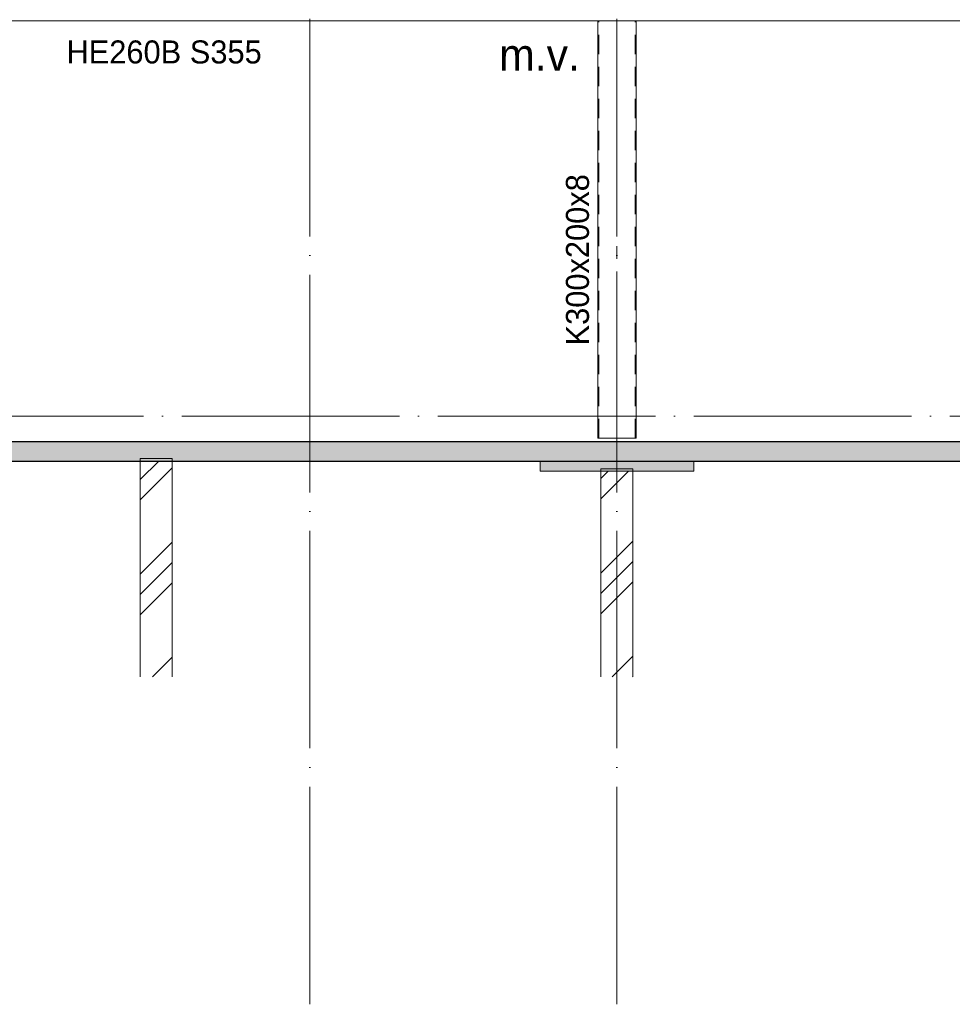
# Model space of a CAD drawing. Header units: millimetres. Extents: x 4517 to 474157, y -4632 to 9900.
# Tile 68 of 114: x 309660 to 316947, y -4594 to 3099. Entities that reach past the tile are written whole.
import ezdxf

# ---------------------------------------------------------------- set-up
doc = ezdxf.new("R2010")
doc.units = ezdxf.units.MM
for name, pattern in [('WSP_hartlijn', [800, 500, -100, 100, -100]), ('WSP_hhidden', [250, 150, -100]), ('WSP_stramienlijn', [2000, 1700, -150, 0, -150])]:
    doc.linetypes.add(name, pattern=pattern)
for name, color, linetype, lineweight in [('00_algemeen - hartlijn', 7, 'WSP_hartlijn', 13), ('00_algemeen - hhidden - 0_13mm', 7, 'WSP_hhidden', 13), ('00_text', 7, 'Continuous', 13), ('07_stramien', 4, 'Continuous', 13), ('07_stramien - levels', 7, 'Continuous', 13), ('16_funderingsconstructies', 2, 'Continuous', 18), ('17_paalfunderingen - prefab', 2, 'Continuous', 18), ('23_vloeren - hatch', 1, 'Continuous', 18), ('23_vloeren -cut-', 3, 'Continuous', 25), ('28_hoofddraagconstructies - kolommen en liggers - staal', 1, 'Continuous', 13), ('28_hoofddraagconstructies - tags', 7, 'Continuous', 18)]:
    doc.layers.add(name, color=color, linetype=linetype, lineweight=lineweight)
doc.layers.add('16_funderingsconstructies - voeten en balken', color=2, linetype='Continuous')
doc.styles.add('Revittext', font='txt', dxfattribs={"height": 250})
doc.styles.add('Revittext_1', font='txt', dxfattribs={"height": 180})
pattern_1 = [(45, (12053.6, 0), (-449.013, 449.013), []), (45, (12212.33, 0), (0, 898.026), []), (45, (11894.83, 0), (0, 898.026), [])]

# ---------------------------------------------------------------- blocks, each defined once
blk = doc.blocks.new('28_WSP_SC_staal - RHS v18-0 - RHSH 300x200x8 - S275-1336330-as F')
at = {"layer": '00_algemeen - hartlijn'}
blk.add_line((5000, -170), (5000, 3090), dxfattribs=at)
at = {"layer": '00_algemeen - hhidden - 0_13mm'}
for p, q in [((4858, -170), (4858, 3090)), ((5142, -170), (5142, 3090))]:
    blk.add_line(p, q, dxfattribs=at)
blk = doc.blocks.new('17_WSP_FD_prefab - fundatiepaal v18-0 - 250x250-V79-as F')
at = {"layer": '16_funderingsconstructies', "lineweight": 13}
h = blk.add_hatch(dxfattribs=at)
h.set_pattern_fill('FP_1', color=50, style=0, pattern_type=2)
h.set_pattern_definition(pattern_1)
h.paths.add_polyline_path([(15925, -2035.9), (15925, -350), (15675, -350), (15675, -2035.9)])
at = {"layer": '16_funderingsconstructies', "color": 135, "lineweight": 13}
for p, q in [((15925, -330), (15675, -330)), ((15675, -330), (15675, -350)), ((15925, -350), (15925, -330))]:
    blk.add_line(p, q, dxfattribs=at)
at = {"layer": '17_paalfunderingen - prefab', "color": 55}
for p, q in [((15675, -350), (15675, -2035.9)), ((15925, -2035.9), (15925, -350))]:
    blk.add_line(p, q, dxfattribs=at)
blk = doc.blocks.new('17_WSP_FD_prefab - fundatiepaal v18-0 - 250x250-V80-as F')
at = {"layer": '16_funderingsconstructies', "lineweight": 13}
h = blk.add_hatch(dxfattribs=at)
h.set_pattern_fill('FP_1', color=50, style=0, pattern_type=2)
h.set_pattern_definition(pattern_1)
h.paths.add_polyline_path([(19275, -2035.9), (19525, -2035.9), (19525, -430), (19275, -430)])
at = {"layer": '16_funderingsconstructies', "color": 135, "lineweight": 13}
for p, q in [((19525, -410), (19275, -410)), ((19275, -410), (19275, -430)), ((19525, -430), (19525, -410))]:
    blk.add_line(p, q, dxfattribs=at)
at = {"layer": '17_paalfunderingen - prefab', "color": 55}
for p, q in [((19275, -430), (19275, -2035.9)), ((19525, -2035.9), (19525, -430))]:
    blk.add_line(p, q, dxfattribs=at)

msp = doc.modelspace()

# ---------------------------------------------------------------- hatches: boundary and pattern name
at = {"layer": '16_funderingsconstructies - voeten en balken'}
msp.add_hatch(color=90, dxfattribs=at).paths.add_polyline_path([(314347.5, -430), (314926.1, -430), (314926.1, -350), (313726.1, -350), (313726.1, -430)])
at = {"layer": '23_vloeren - hatch'}
h = msp.add_hatch(color=10, dxfattribs=at)
h.paths.add_polyline_path([(345526.1, -350), (345626.1, -350), (345626.1, -200), (333426.1, -200), (333426.1, -350), (344285.8, -350)])
h.paths.add_polyline_path([(297426.1, -350), (324026.1, -350), (324026.1, -200), (297426.1, -200)])

# ---------------------------------------------------------------- linework, layer by layer
at = {"layer": '07_stramien', "linetype": 'WSP_stramienlijn'}
for p, q in [((311926.1, -4594.5), (311926.1, 9000)), ((314326.1, -4594.5), (314326.1, 9000))]:
    msp.add_line(p, q, dxfattribs=at)
at = {"layer": '07_stramien - levels', "linetype": 'WSP_stramienlijn'}
msp.add_line((292926.1, 0), (349200.4, 0), dxfattribs=at)
at = {"layer": '16_funderingsconstructies - voeten en balken', "color": 55, "lineweight": 18}
for p, q in [((313726.1, -430), (313726.1, -350)), ((314926.1, -350), (314926.1, -430)), ((314926.1, -430), (313726.1, -430))]:
    msp.add_line(p, q, dxfattribs=at)
at = {"layer": '23_vloeren -cut-', "color": 8}
for p, q in [((324026.1, -200), (297426.1, -200)), ((297526.1, -350), (323926.1, -350))]:
    msp.add_line(p, q, dxfattribs=at)
at = {"layer": '28_hoofddraagconstructies - kolommen en liggers - staal'}
for p, q in [((297626.1, 3090), (324006.1, 3090)), ((314176.1, 3090), (314176.1, -170)), ((314476.1, -170), (314476.1, 3090)), ((314188.1, -170), (314176.1, -170)), ((314188.1, -170), (314464.1, -170)), ((314464.1, -170), (314476.1, -170))]:
    msp.add_line(p, q, dxfattribs=at)

# ---------------------------------------------------------------- block references
at = {"layer": '00_algemeen - hhidden - 0_13mm'}
msp.add_blockref('28_WSP_SC_staal - RHS v18-0 - RHSH 300x200x8 - S275-1336330-as F', (309326.1, 0), dxfattribs=at)
at = {"layer": '16_funderingsconstructies', "color": 135, "lineweight": 13}
for name in ['17_WSP_FD_prefab - fundatiepaal v18-0 - 250x250-V79-as F', '17_WSP_FD_prefab - fundatiepaal v18-0 - 250x250-V80-as F']:
    msp.add_blockref(name, (294926.1, 0), dxfattribs=at)

# ---------------------------------------------------------------- texts
at = {"layer": '00_text', "lineweight": 18, "insert": (313405.8, 2949.6), "char_height": 250, "width": 817.721, "attachment_point": 1, "style": 'Revittext'}
msp.add_mtext('m.v.', dxfattribs=at)
at = {"layer": '28_hoofddraagconstructies - tags', "lineweight": 13, "insert": (310025.4, 2936.7), "char_height": 180, "width": 1908.016, "attachment_point": 1, "style": 'Revittext_1'}
msp.add_mtext('HE260B S355', dxfattribs=at)
at = {"layer": '28_hoofddraagconstructies - tags', "lineweight": 13, "insert": (313927.8, 553.5), "char_height": 180, "width": 1651.476, "attachment_point": 1, "rotation": 90, "style": 'Revittext_1', "bg_fill": 3, "box_fill_scale": 1.25, "bg_fill_color": 256, "bg_fill_true_color": 13158600, "bg_fill_transparency": 0}
msp.add_mtext('K300x200x8', dxfattribs=at)

doc.saveas('drawing.dxf')
